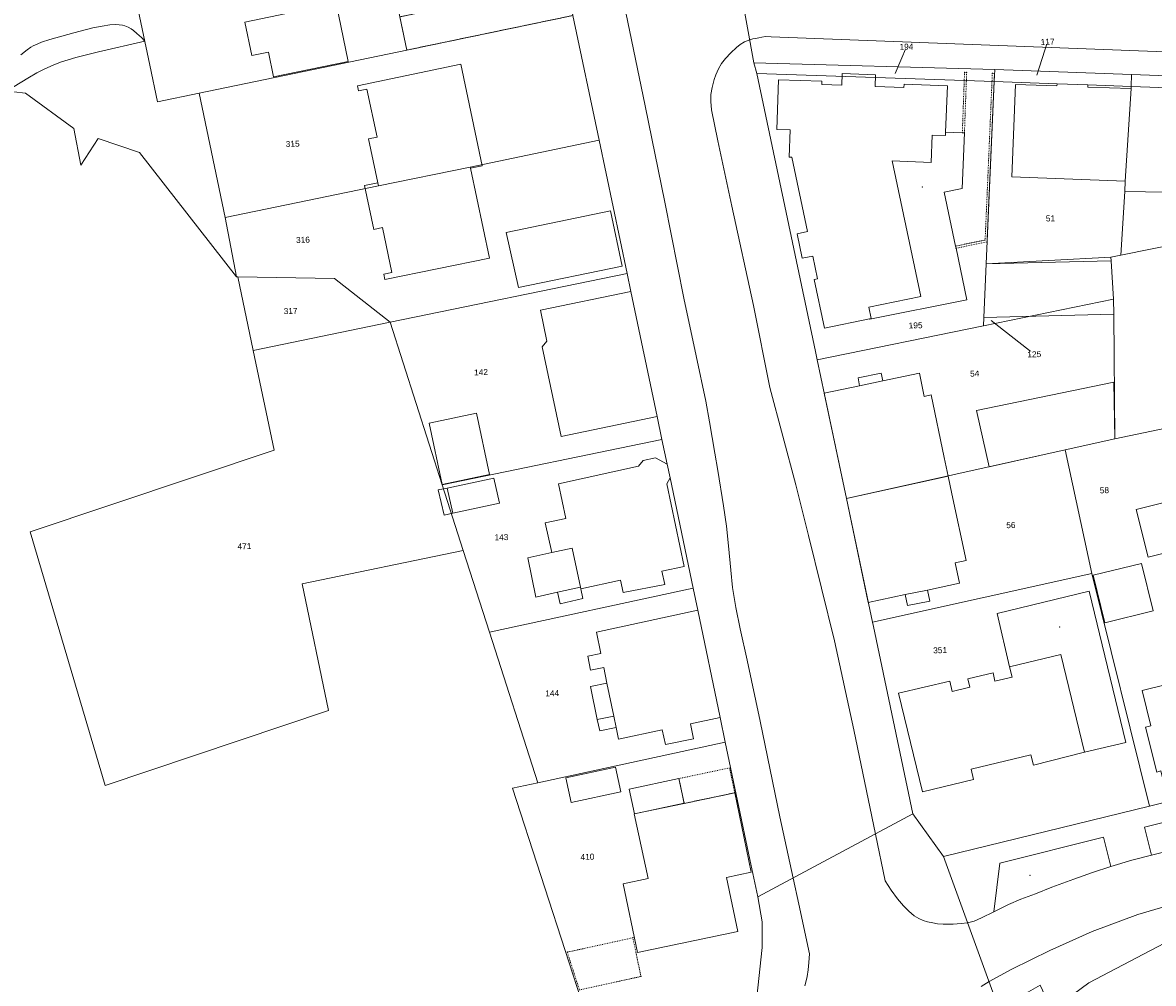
# Model space of a CAD drawing. Header units: millimetres. Extents: x -191 to 81095, y -508122 to 28741.
# Tile 172 of 251: x 4818 to 4950, y 10368 to 10481. Entities that reach past the tile are written whole.
import ezdxf

# ---------------------------------------------------------------- set-up
doc = ezdxf.new("R2010")
doc.units = ezdxf.units.MM
for name, pattern in [('VE22-087 DB - VST Hervest-Dorsten ALK VA2736$0$1', [0]), ('VE22-087 DB - VST Hervest-Dorsten ALK VA2736$0$2', [0.16, 0.06, -0.1]), ('VE22-087 DB - VST Hervest-Dorsten ALK VA2736$0$3', [0.26, 0.11, -0.15])]:
    doc.linetypes.add(name, pattern=pattern)
doc.layers.get('0').update_dxf_attribs({"color": 251})
for name, color, linetype, lineweight in [('VE22-087 DB - VST Hervest-Dorsten ALK VA2736$0$AX_Bauteil', 7, 'VE22-087 DB - VST Hervest-Dorsten ALK VA2736$0$1', 18), ('VE22-087 DB - VST Hervest-Dorsten ALK VA2736$0$AX_BesondererBauwerkspunkt', 7, 'VE22-087 DB - VST Hervest-Dorsten ALK VA2736$0$1', 18), ('VE22-087 DB - VST Hervest-Dorsten ALK VA2736$0$AX_BesondererBauwerkspunkt_G2300', 7, 'VE22-087 DB - VST Hervest-Dorsten ALK VA2736$0$1', 18), ('VE22-087 DB - VST Hervest-Dorsten ALK VA2736$0$AX_Flurstueck', 9, 'VE22-087 DB - VST Hervest-Dorsten ALK VA2736$0$1', 18), ('VE22-087 DB - VST Hervest-Dorsten ALK VA2736$0$AX_Gebaeude', 7, 'VE22-087 DB - VST Hervest-Dorsten ALK VA2736$0$1', 18), ('VE22-087 DB - VST Hervest-Dorsten ALK VA2736$0$AX_Gelaendekante', 7, 'VE22-087 DB - VST Hervest-Dorsten ALK VA2736$0$1', 18), ('VE22-087 DB - VST Hervest-Dorsten ALK VA2736$0$AX_SonstigesBauwerkOderSonstigeEinrichtung', 7, 'VE22-087 DB - VST Hervest-Dorsten ALK VA2736$0$1', 18), ('VE22-087 DB - VST Hervest-Dorsten ALK VA2736$0$AX_Strassenverkehr', 7, 'VE22-087 DB - VST Hervest-Dorsten ALK VA2736$0$1', 18), ('VE22-087 DB - VST Hervest-Dorsten ALK VA2736$0$AX_Strassenverkehrsanlage', 7, 'VE22-087 DB - VST Hervest-Dorsten ALK VA2736$0$1', 18), ('VE22-087 DB - VST Hervest-Dorsten ALK VA2736$0$AX_Vegetationsmerkmal', 7, 'VE22-087 DB - VST Hervest-Dorsten ALK VA2736$0$1', 18), ('VE22-087 DB - VST Hervest-Dorsten ALK VA2736$0$AX_Wald', 7, 'VE22-087 DB - VST Hervest-Dorsten ALK VA2736$0$1', 18), ('VE22-087 DB - VST Hervest-Dorsten ALK VA2736$0$AX_Weg', 7, 'VE22-087 DB - VST Hervest-Dorsten ALK VA2736$0$1', 18), ('VE22-087 DB - VST Hervest-Dorsten ALK VA2736$0$AX_Wohnbauflaeche', 7, 'VE22-087 DB - VST Hervest-Dorsten ALK VA2736$0$1', 18), ('VE22-087 DB - VST Hervest-Dorsten ALK VA2736$0$Flurgrenzen', 9, 'VE22-087 DB - VST Hervest-Dorsten ALK VA2736$0$1', 18)]:
    doc.layers.add(name, color=color, linetype=linetype, lineweight=lineweight)
doc.layers.add('XREF ALK Kataster', color=251, linetype='Continuous')
doc.styles.add('VE22-087 DB - VST Hervest-Dorsten ALK VA2736$0$0', font='arial.ttf')

# ---------------------------------------------------------------- blocks, each defined once
blk = doc.blocks.new('VE22-087 DB - VST Hervest-Dorsten ALK VA2736$0$99')
at = {"color": 0}
blk.add_point((0, 0), dxfattribs=at)
blk = doc.blocks.new('VE22-087 DB - VST Hervest-Dorsten ALK VA2736')
at = {"layer": 'VE22-087 DB - VST Hervest-Dorsten ALK VA2736$0$AX_Bauteil', "color": 7, "linetype": 'VE22-087 DB - VST Hervest-Dorsten ALK VA2736$0$1', "lineweight": 13, "ltscale": 0.5}
for points in [[(4918.46, 10439.85, 0), (4915.76, 10439.29, 0), (4915.95, 10438.36, 0), (4918.66, 10438.93, 0)], [(4882.16, 10419.25, 0), (4879.77, 10418.73, 0), (4876.94, 10418.11, 0), (4877.89, 10413.5, 0), (4880.42, 10414.07, 0), (4883.13, 10414.68, 0)], [(4883.13, 10414.68, 0), (4880.42, 10414.07, 0), (4880.73, 10412.7, 0), (4883.42, 10413.32, 0), (4883.17, 10414.48, 0)], [(4923.92, 10414.33, 0), (4921.31, 10413.79, 0), (4921.59, 10412.5, 0), (4924.19, 10413.04, 0)], [(4886.25, 10403.39, 0), (4884.31, 10402.99, 0), (4885.11, 10399.12, 0), (4887.05, 10399.52, 0)], [(4887.05, 10399.52, 0), (4885.11, 10399.12, 0), (4885.39, 10397.76, 0), (4887.32, 10398.16, 0)]]:
    blk.add_polyline3d(points, close=True, dxfattribs=at)
at = {"layer": 'VE22-087 DB - VST Hervest-Dorsten ALK VA2736$0$AX_Flurstueck', "linetype": 'VE22-087 DB - VST Hervest-Dorsten ALK VA2736$0$1', "lineweight": 13, "ltscale": 0.5}
for points in [[(4882.25, 10481.9, 0), (4885.33, 10467.22, 0), (4888.62, 10451.57, 0), (4889.06, 10449.46, 0), (4892.14, 10434.75, 0), (4892.71, 10432.05, 0), (4893.32, 10429.12, 0), (4893.66, 10427.52, 0), (4896.37, 10414.55, 0), (4896.91, 10411.96, 0), (4899.56, 10399.34, 0), (4900.16, 10396.46, 0), (4903.05, 10382.66, 0), (4903.98, 10378.25, 0), (4922.22, 10388, 0), (4917.57, 10410.06, 0), (4917.46, 10410.55, 0), (4914.4, 10425.08, 0), (4910.97, 10441.39, 0), (4910.76, 10442.37, 0), (4903.87, 10475.09, 0), (4903.53, 10476.33, 0), (4901.12, 10489.58, 0)], [(4952.22, 10389.46, 0), (4950.02, 10388.92, 0), (4925.8, 10382.98, 0), (4932.56, 10364.44, 0), (4933.76, 10361.15, 0), (4937.72, 10364.32, 0), (4938.53, 10364.92, 0), (4942.89, 10368.15, 0), (4954.19, 10374.05, 0)], [(4936.78, 10474.88, 0), (4938.05, 10478.81, 0)], [(4920.11, 10475.06, 0), (4921.45, 10478.23, 0)], [(4931.4, 10446.04, 0), (4936.48, 10442.06, 0)], [(4932.56, 10364.44, 0), (4925.8, 10382.98, 0), (4922.22, 10388, 0), (4903.98, 10378.25, 0), (4904.5, 10375.3, 0), (4904.49, 10372.29, 0), (4903.88, 10366.46, 0)], [(4954.19, 10374.05, 0), (4942.89, 10368.15, 0), (4938.53, 10364.92, 0), (4937.72, 10364.32, 0), (4933.76, 10361.15, 0), (4932.47, 10359.56, 0), (4931.55, 10357.73, 0), (4930.96, 10355.27, 0), (4931.34, 10350.69, 0), (4934.19, 10340.03, 0), (4939.75, 10324.95, 0), (4945.05, 10316.56, 0), (4946.2, 10315, 0), (4949.18, 10312.5, 0), (4954.11, 10309.04, 0)]]:
    blk.add_polyline3d(points, dxfattribs=at)
for points in [[(4833.42, 10471.73, 0), (4832.5, 10476.06, 0), (4827.89, 10497.99, 0), (4822.74, 10522.52, 0), (4768.43, 10524.77, 0), (4686.35, 10497.96, 0), (4602, 10475.66, 0), (4589.61, 10474.45, 0), (4612.28, 10404.55, 0), (4650.2, 10418.7, 0), (4741.89, 10450.19, 0), (4770.57, 10460.3, 0), (4770.99, 10460.46, 0), (4794.12, 10469.46, 0), (4809.64, 10473.69, 0), (4817.88, 10472.76, 0), (4823.57, 10468.61, 0), (4824.39, 10464.3, 0), (4826.43, 10467.43, 0), (4831.31, 10465.77, 0), (4842.71, 10451.16, 0), (4841.38, 10458.13, 0), (4838.31, 10472.75, 0)], [(4861.9, 10481.74, 0), (4857.18, 10504.17, 0), (4827.89, 10497.99, 0), (4832.5, 10476.06, 0), (4833.42, 10471.73, 0), (4838.31, 10472.75, 0), (4862.72, 10477.83, 0)], [(5011.52, 10485.15, 0), (4979.56, 10486.16, 0), (4950.49, 10487.09, 0), (4929.39, 10487.76, 0), (4909.93, 10488.37, 0), (4902.27, 10488.62, 0), (4901.12, 10489.58, 0), (4903.53, 10476.33, 0), (4931.83, 10475.54, 0), (4947.91, 10474.96, 0), (4961.77, 10474.46, 0), (4981.52, 10473.87, 0), (4996.81, 10473.42, 0), (5003, 10468.5, 0), (5007.95, 10446.33, 0), (5010.26, 10435.99, 0), (5011.89, 10428.68, 0), (5013.52, 10421.37, 0), (5016, 10410.23, 0), (5012.27, 10404.18, 0), (5033.68, 10409.41, 0), (5027.56, 10413.1, 0)], [(4881.43, 10485.81, 0), (4876.53, 10484.79, 0), (4861.9, 10481.74, 0), (4862.72, 10477.83, 0), (4882.25, 10481.9, 0)], [(4882.25, 10481.9, 0), (4862.72, 10477.83, 0), (4838.31, 10472.75, 0), (4841.38, 10458.13, 0), (4859.4, 10461.86, 0), (4870.16, 10464.08, 0), (4885.33, 10467.22, 0)], [(4931.83, 10475.54, 0), (4903.53, 10476.33, 0), (4903.87, 10475.09, 0), (4931.77, 10474.12, 0)], [(4930.82, 10452.7, 0), (4931.77, 10474.12, 0), (4903.87, 10475.09, 0), (4910.76, 10442.37, 0), (4910.97, 10441.39, 0), (4930.5, 10445.41, 0), (4930.54, 10446.37, 0)], [(4931.83, 10475.54, 0), (4931.77, 10474.12, 0), (4939.15, 10473.86, 0), (4942.78, 10473.73, 0), (4947.86, 10473.55, 0), (4947.91, 10474.96, 0)], [(4957.66, 10473.19, 0), (4961.71, 10473.05, 0), (4961.77, 10474.46, 0), (4947.91, 10474.96, 0), (4947.86, 10473.55, 0)], [(4824.39, 10464.3, 0), (4823.57, 10468.61, 0), (4817.88, 10472.76, 0), (4809.64, 10473.69, 0), (4794.12, 10469.46, 0), (4770.99, 10460.46, 0), (4816.67, 10323.27, 0), (4837.57, 10331.95, 0), (4885.12, 10360.21, 0), (4875.14, 10391.02, 0), (4878.1, 10391.66, 0), (4872.43, 10409.38, 0), (4869.36, 10418.98, 0), (4850.41, 10415.06, 0), (4853.53, 10400.16, 0), (4827.25, 10391.35, 0), (4818.44, 10421.16, 0), (4847.11, 10430.8, 0), (4844.65, 10442.51, 0), (4842.84, 10451.15, 0), (4842.71, 10451.16, 0), (4831.31, 10465.77, 0), (4826.43, 10467.43, 0)], [(4942.78, 10473.73, 0), (4939.15, 10473.86, 0), (4931.77, 10474.12, 0), (4930.82, 10452.7, 0), (4945.49, 10453.47, 0), (4946.64, 10453.7, 0), (4947.11, 10461.21, 0), (4947.18, 10462.43, 0), (4947.85, 10473.3, 0), (4947.86, 10473.55, 0)], [(4961.71, 10473.05, 0), (4957.66, 10473.19, 0), (4947.86, 10473.55, 0), (4947.85, 10473.3, 0), (4947.18, 10462.43, 0), (4947.11, 10461.21, 0), (4946.64, 10453.7, 0), (4960.99, 10456.62, 0)], [(4885.33, 10467.22, 0), (4870.16, 10464.08, 0), (4859.4, 10461.86, 0), (4841.38, 10458.13, 0), (4842.71, 10451.16, 0), (4842.84, 10451.15, 0), (4854.2, 10450.96, 0), (4860.77, 10445.83, 0), (4888.62, 10451.57, 0)], [(4946.64, 10453.7, 0), (4945.49, 10453.47, 0), (4945.52, 10453.05, 0), (4945.81, 10448.53, 0), (4945.83, 10446.77, 0), (4945.95, 10432.11, 0), (4954.57, 10433.93, 0), (4960.05, 10435.1, 0), (4960.99, 10456.62, 0)], [(4945.49, 10453.47, 0), (4930.82, 10452.7, 0), (4930.54, 10446.37, 0), (4930.5, 10445.41, 0), (4945.81, 10448.53, 0), (4945.52, 10453.05, 0)], [(4860.77, 10445.83, 0), (4854.2, 10450.96, 0), (4842.84, 10451.15, 0), (4844.65, 10442.51, 0)], [(4892.14, 10434.75, 0), (4889.06, 10449.46, 0), (4888.62, 10451.57, 0), (4860.77, 10445.83, 0), (4866.89, 10426.71, 0), (4892.71, 10432.05, 0)], [(4914.4, 10425.08, 0), (4940.1, 10430.81, 0), (4945.95, 10432.11, 0), (4945.83, 10446.77, 0), (4945.81, 10448.53, 0), (4930.5, 10445.41, 0), (4910.97, 10441.39, 0)], [(4866.89, 10426.71, 0), (4860.77, 10445.83, 0), (4844.65, 10442.51, 0), (4847.11, 10430.8, 0), (4818.44, 10421.16, 0), (4827.25, 10391.35, 0), (4853.53, 10400.16, 0), (4850.41, 10415.06, 0), (4869.36, 10418.98, 0)], [(4956.58, 10425.85, 0), (4954.8, 10432.96, 0), (4954.57, 10433.93, 0), (4945.95, 10432.11, 0), (4940.1, 10430.81, 0), (4943.24, 10416.26, 0), (4950.02, 10388.92, 0), (4952.22, 10389.46, 0), (4962.46, 10391.97, 0), (4964.89, 10392.56, 0), (4964.01, 10396.06, 0), (4963.33, 10398.81, 0), (4960.79, 10408.98, 0), (4958.98, 10416.25, 0), (4957.98, 10420.23, 0), (4957.16, 10423.52, 0)], [(4893.32, 10429.12, 0), (4892.71, 10432.05, 0), (4866.89, 10426.71, 0), (4869.36, 10418.98, 0), (4872.43, 10409.38, 0), (4896.37, 10414.55, 0), (4893.66, 10427.52, 0)], [(4940.1, 10430.81, 0), (4914.4, 10425.08, 0), (4917.46, 10410.55, 0), (4943.24, 10416.26, 0)], [(4950.02, 10388.92, 0), (4943.24, 10416.26, 0), (4917.46, 10410.55, 0), (4917.57, 10410.06, 0), (4922.22, 10388, 0), (4925.8, 10382.98, 0)], [(4899.56, 10399.34, 0), (4896.91, 10411.96, 0), (4896.37, 10414.55, 0), (4872.43, 10409.38, 0), (4878.1, 10391.66, 0), (4900.16, 10396.46, 0)], [(4904.5, 10375.3, 0), (4903.98, 10378.25, 0), (4903.05, 10382.66, 0), (4900.16, 10396.46, 0), (4878.1, 10391.66, 0), (4875.14, 10391.02, 0), (4885.12, 10360.21, 0), (4886.1, 10357.2, 0), (4903.88, 10366.46, 0), (4904.49, 10372.29, 0)]]:
    blk.add_polyline3d(points, close=True, dxfattribs=at)
at = {"layer": 'VE22-087 DB - VST Hervest-Dorsten ALK VA2736$0$AX_Gebaeude', "color": 7, "linetype": 'VE22-087 DB - VST Hervest-Dorsten ALK VA2736$0$1', "lineweight": 13, "ltscale": 0.5}
for points in [[(4854.42, 10483.33, 0), (4843.69, 10481.1, 0), (4844.5, 10477.2, 0), (4846.46, 10477.6, 0), (4847.06, 10474.67, 0), (4855.84, 10476.5, 0)], [(4859.23, 10467.6, 0), (4858.23, 10467.39, 0), (4859.32, 10462.22, 0), (4859.4, 10461.86, 0), (4870.16, 10464.08, 0), (4870.19, 10463.94, 0), (4871.59, 10464.22, 0), (4869.06, 10476.17, 0), (4856.92, 10473.63, 0), (4857.05, 10473.02, 0), (4858.03, 10473.22, 0)], [(4939.15, 10473.86, 0), (4939.14, 10473.61, 0), (4934.26, 10473.78, 0), (4933.85, 10462.92, 0), (4947.18, 10462.43, 0), (4947.85, 10473.3, 0), (4942.77, 10473.48, 0), (4942.78, 10473.73, 0)], [(4957.66, 10473.19, 0), (4947.86, 10473.55, 0), (4947.85, 10473.3, 0), (4947.18, 10462.43, 0), (4947.11, 10461.21, 0), (4956.9, 10461.05, 0), (4957.14, 10464.84, 0), (4957.71, 10464.82, 0), (4957.97, 10469.06, 0), (4957.41, 10469.09, 0)], [(4870.19, 10463.94, 0), (4870.16, 10464.08, 0), (4859.4, 10461.86, 0), (4859.32, 10462.22, 0), (4857.75, 10461.89, 0), (4858.86, 10456.74, 0), (4859.84, 10456.95, 0), (4860.97, 10451.68, 0), (4860, 10451.47, 0), (4860.13, 10450.84, 0), (4872.43, 10453.36, 0)], [(4886.67, 10458.91, 0), (4874.4, 10456.39, 0), (4875.83, 10449.91, 0), (4888.03, 10452.43, 0)], [(4930.82, 10452.7, 0), (4930.54, 10446.37, 0), (4945.83, 10446.77, 0), (4945.81, 10448.53, 0), (4945.52, 10453.05, 0)], [(4892.14, 10434.75, 0), (4889.06, 10449.46, 0), (4878.43, 10447.23, 0), (4879.19, 10443.62, 0), (4878.62, 10442.95, 0), (4880.88, 10432.39, 0)], [(4922.97, 10439.83, 0), (4918.66, 10438.93, 0), (4918.46, 10439.85, 0), (4915.76, 10439.29, 0), (4915.95, 10438.36, 0), (4911.79, 10437.48, 0), (4914.4, 10425.08, 0), (4926.36, 10427.74, 0), (4925.89, 10429.93, 0), (4924.36, 10437.28, 0), (4923.54, 10437.11, 0)], [(4870.91, 10435.13, 0), (4865.34, 10433.94, 0), (4866.88, 10426.73, 0), (4872.45, 10427.91, 0)], [(4895.33, 10417.11, 0), (4893.29, 10426.83, 0), (4893.66, 10427.52, 0), (4893.32, 10429.12, 0), (4891.96, 10429.89, 0), (4890.51, 10429.56, 0), (4889.94, 10428.92, 0), (4880.56, 10426.84, 0), (4881.42, 10422.76, 0), (4878.99, 10422.24, 0), (4879.77, 10418.73, 0), (4876.94, 10418.11, 0), (4877.89, 10413.5, 0), (4880.42, 10414.07, 0), (4880.73, 10412.7, 0), (4883.42, 10413.32, 0), (4883.17, 10414.48, 0), (4887.84, 10415.49, 0), (4888.15, 10414.03, 0), (4893.04, 10414.98, 0), (4892.7, 10416.54, 0)], [(4873.61, 10424.55, 0), (4872.93, 10427.49, 0), (4867.45, 10426.32, 0), (4868.13, 10423.37, 0)], [(4926.36, 10427.74, 0), (4914.4, 10425.08, 0), (4916.97, 10412.87, 0), (4921.31, 10413.79, 0), (4921.59, 10412.5, 0), (4924.19, 10413.04, 0), (4923.92, 10414.33, 0), (4927.69, 10415.13, 0), (4927.18, 10417.53, 0), (4928.46, 10417.79, 0), (4926.79, 10425.65, 0)], [(4867.45, 10426.32, 0), (4866.4, 10426.1, 0), (4867.1, 10423.15, 0), (4868.13, 10423.37, 0)], [(4956.58, 10425.85, 0), (4948.46, 10423.82, 0), (4949.87, 10418.2, 0), (4957.98, 10420.23, 0), (4957.16, 10423.52, 0)], [(4949.07, 10417.47, 0), (4943.4, 10416.08, 0), (4944.79, 10410.49, 0), (4950.47, 10411.87, 0)], [(4947.24, 10396.41, 0), (4942.92, 10414.21, 0), (4932.1, 10411.57, 0), (4933.58, 10405.31, 0), (4939.59, 10406.75, 0), (4942.37, 10395.26, 0)], [(4950.18, 10398.37, 0), (4949.57, 10398.22, 0), (4950.87, 10392.93, 0), (4951.34, 10393.06, 0), (4952.22, 10389.46, 0), (4962.46, 10391.97, 0), (4959.25, 10404.99, 0), (4958.79, 10404.88, 0), (4956.82, 10412.88, 0), (4952.44, 10411.8, 0), (4954.41, 10403.81, 0), (4949.15, 10402.51, 0)], [(4899.56, 10399.34, 0), (4896.91, 10411.96, 0), (4885.01, 10409.39, 0), (4885.53, 10406.87, 0), (4883.98, 10406.55, 0), (4884.32, 10404.91, 0), (4885.87, 10405.23, 0), (4886.25, 10403.39, 0), (4884.31, 10402.99, 0), (4885.11, 10399.12, 0), (4885.39, 10397.76, 0), (4887.32, 10398.16, 0), (4887.6, 10396.81, 0), (4892.75, 10397.9, 0), (4893.12, 10396.15, 0), (4896.43, 10396.85, 0), (4896.06, 10398.6, 0)], [(4887.87, 10390.6, 0), (4887.25, 10393.5, 0), (4881.4, 10392.24, 0), (4882.02, 10389.35, 0)], [(4894.71, 10392.16, 0), (4888.85, 10390.91, 0), (4889.47, 10388.02, 0), (4895.31, 10389.26, 0)], [(4889.85, 10371.69, 0), (4901.64, 10374.18, 0), (4900.31, 10380.53, 0), (4903.21, 10381.14, 0), (4901.27, 10390.49, 0), (4895.32, 10389.24, 0), (4889.46, 10388, 0), (4891.07, 10380.42, 0), (4888.14, 10379.79, 0)]]:
    blk.add_polyline3d(points, close=True, dxfattribs=at)
at = {"layer": 'VE22-087 DB - VST Hervest-Dorsten ALK VA2736$0$AX_Gelaendekante', "color": 18, "linetype": 'VE22-087 DB - VST Hervest-Dorsten ALK VA2736$0$1', "lineweight": 13, "ltscale": 0.5, "true_color": 0x520000}
for points in [[(4817.36, 10477.28, 0), (4818.1, 10477.87, 0), (4818.53, 10478.17, 0), (4818.8, 10478.33, 0), (4819.33, 10478.58, 0), (4819.78, 10478.76, 0), (4820.76, 10479.07, 0), (4823.56, 10479.87, 0), (4825.8, 10480.43, 0), (4826.92, 10480.66, 0), (4827.79, 10480.79, 0), (4828.43, 10480.84, 0), (4828.91, 10480.82, 0), (4829.31, 10480.76, 0), (4829.57, 10480.68, 0), (4829.95, 10480.53, 0), (4830.3, 10480.33, 0), (4830.59, 10480.13, 0), (4830.98, 10479.8, 0), (4831.51, 10479.3, 0), (4831.91, 10478.89, 0)], [(4831.91, 10478.89, 0), (4826.49, 10477.62, 0), (4823.79, 10476.94, 0), (4822.91, 10476.69, 0), (4821.99, 10476.4, 0), (4821.14, 10476.07, 0), (4820.17, 10475.63, 0), (4819.22, 10475.14, 0), (4818.15, 10474.53, 0), (4815.65, 10473.01, 0), (4809.64, 10473.69, 0), (4794.12, 10469.46, 0), (4770.99, 10460.46, 0), (4770.57, 10460.3, 0), (4741.89, 10450.19, 0), (4693.69, 10433.64, 0)]]:
    blk.add_polyline3d(points, dxfattribs=at)
at = {"layer": 'VE22-087 DB - VST Hervest-Dorsten ALK VA2736$0$AX_SonstigesBauwerkOderSonstigeEinrichtung', "color": 7, "linetype": 'VE22-087 DB - VST Hervest-Dorsten ALK VA2736$0$3', "lineweight": 13, "ltscale": 0.5}
for points in [[(4931.55, 10475.1, 0), (4930.7, 10455.49, 0), (4927.23, 10454.78, 0), (4927.28, 10454.53, 0), (4930.92, 10455.28, 0), (4931.8, 10475.09, 0)], [(4928.28, 10475.22, 0), (4928.02, 10468.11, 0), (4928.27, 10468.11, 0), (4928.53, 10475.21, 0)], [(4900.66, 10393.42, 0), (4894.71, 10392.16, 0), (4895.31, 10389.26, 0), (4895.32, 10389.24, 0), (4901.27, 10390.49, 0)], [(4890.24, 10368.89, 0), (4889.29, 10373.44, 0), (4881.58, 10371.75, 0), (4883.01, 10367.31, 0)]]:
    blk.add_polyline3d(points, close=True, dxfattribs=at)
at = {"layer": 'VE22-087 DB - VST Hervest-Dorsten ALK VA2736$0$AX_Strassenverkehr', "color": 253, "linetype": 'VE22-087 DB - VST Hervest-Dorsten ALK VA2736$0$1', "lineweight": 13, "ltscale": 0.5, "true_color": 0x999999}
for points in [[(4961.75, 10386.05, 0), (4960.91, 10389.32, 0), (4949.44, 10386.46, 0), (4950.27, 10383.15, 0)], [(4960.91, 10389.32, 0), (4961.75, 10386.05, 0), (4950.27, 10383.15, 0), (4949.44, 10386.46, 0)], [(4945.49, 10381.81, 0), (4944.63, 10385.26, 0), (4932.42, 10382.22, 0), (4931.71, 10376.51, 0), (4932.43, 10376.84, 0), (4933.45, 10377.35, 0), (4934.9, 10377.99, 0), (4936.64, 10378.62, 0), (4938.54, 10379.4, 0), (4941.13, 10380.34, 0), (4943.32, 10381.12, 0)], [(4944.63, 10385.26, 0), (4945.49, 10381.81, 0), (4943.32, 10381.12, 0), (4941.13, 10380.34, 0), (4938.54, 10379.4, 0), (4936.64, 10378.62, 0), (4934.9, 10377.99, 0), (4933.45, 10377.35, 0), (4932.43, 10376.84, 0), (4931.71, 10376.51, 0), (4932.42, 10382.22, 0)]]:
    blk.add_polyline3d(points, close=True, dxfattribs=at)
at = {"layer": 'VE22-087 DB - VST Hervest-Dorsten ALK VA2736$0$AX_Strassenverkehrsanlage', "color": 7, "linetype": 'VE22-087 DB - VST Hervest-Dorsten ALK VA2736$0$1', "lineweight": 13, "ltscale": 0.5, "true_color": 0xf7f7f0}
for points in [[(4917.81, 10385.64, 0), (4915.26, 10397.89, 0), (4913, 10408.37, 0), (4909.92, 10420.73, 0), (4908.43, 10426.72, 0), (4905.41, 10438.14, 0), (4903.47, 10447.8, 0), (4900.93, 10459.47, 0), (4899.27, 10467.15, 0), (4898.52, 10470.8, 0), (4898.45, 10471.8, 0), (4898.47, 10472.62, 0), (4898.6, 10473.44, 0), (4898.84, 10474.36, 0), (4899.04, 10474.93, 0), (4899.34, 10475.61, 0), (4899.72, 10476.24, 0), (4900.19, 10476.85, 0), (4900.81, 10477.51, 0), (4901.47, 10478.13, 0), (4901.91, 10478.49, 0), (4902.41, 10478.8, 0), (4902.71, 10478.93, 0), (4903.04, 10479.04, 0)], [(4928.64, 10375.19, 0), (4929.41, 10375.41, 0), (4930.27, 10375.79, 0), (4931.71, 10376.51, 0), (4932.43, 10376.84, 0), (4933.45, 10377.35, 0), (4934.9, 10377.99, 0), (4936.64, 10378.62, 0), (4938.54, 10379.4, 0), (4941.13, 10380.34, 0), (4943.32, 10381.12, 0), (4945.49, 10381.81, 0), (4947.94, 10382.55, 0), (4950.27, 10383.15, 0), (4961.75, 10386.05, 0)], [(4917.81, 10385.64, 0), (4918.94, 10380.12, 0), (4919.65, 10379.04, 0), (4920.4, 10378.03, 0), (4921.1, 10377.2, 0), (4921.73, 10376.56, 0), (4922.36, 10376.04, 0), (4922.92, 10375.69, 0), (4923.4, 10375.47, 0), (4923.91, 10375.3, 0), (4924.55, 10375.18, 0), (4925.11, 10375.08, 0), (4925.76, 10375.04, 0), (4926.26, 10375.04, 0), (4926.96, 10375.06, 0), (4927.88, 10375.11, 0), (4928.64, 10375.19, 0)], [(4909.51, 10367.79, 0), (4909.63, 10368.22, 0), (4909.78, 10368.9, 0), (4909.9, 10369.69, 0), (4909.99, 10370.54, 0), (4910.07, 10371.56, 0), (4908.79, 10377.39, 0), (4908.12, 10380.47, 0)], [(4930.25, 10367.72, 0), (4931.16, 10368.29, 0)]]:
    blk.add_polyline3d(points, dxfattribs=at)
at = {"layer": 'VE22-087 DB - VST Hervest-Dorsten ALK VA2736$0$AX_Vegetationsmerkmal', "color": 7, "linetype": 'VE22-087 DB - VST Hervest-Dorsten ALK VA2736$0$1', "lineweight": 13, "ltscale": 0.5}
for points in [[(4960.91, 10389.32, 0), (4949.44, 10386.46, 0), (4950.27, 10383.15, 0), (4961.75, 10386.05, 0)], [(4944.63, 10385.26, 0), (4932.42, 10382.22, 0), (4931.71, 10376.51, 0), (4932.43, 10376.84, 0), (4933.45, 10377.35, 0), (4934.9, 10377.99, 0), (4936.64, 10378.62, 0), (4938.54, 10379.4, 0), (4941.13, 10380.34, 0), (4943.32, 10381.12, 0), (4945.49, 10381.81, 0)]]:
    blk.add_polyline3d(points, close=True, dxfattribs=at)
at = {"layer": 'VE22-087 DB - VST Hervest-Dorsten ALK VA2736$0$AX_Weg', "color": 7, "linetype": 'VE22-087 DB - VST Hervest-Dorsten ALK VA2736$0$2', "lineweight": 13, "ltscale": 0.5}
blk.add_polyline3d([(4882.25, 10481.9, 0), (4881.43, 10485.81, 0), (4876.53, 10484.79, 0), (4861.9, 10481.74, 0), (4862.72, 10477.83, 0)], close=True, dxfattribs=at)
at = {"layer": 'VE22-087 DB - VST Hervest-Dorsten ALK VA2736$0$AX_BesondererBauwerkspunkt', "color": 7, "xscale": 0.5, "yscale": 0.5, "zscale": 0.5}
for p, rotation in [((4928.28, 10475.22), 1.589562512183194), ((4928.53, 10475.21), 1.589562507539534), ((4931.55, 10475.1), 1.58956247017), ((4931.8, 10475.09), 1.589562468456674), ((4928.02, 10468.11), 1.589561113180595), ((4927.23, 10454.78), 1.589558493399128), ((4930.7, 10455.49), 1.589558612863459), ((4930.92, 10455.28), 1.589558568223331), ((4927.28, 10454.53), 1.589558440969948)]:
    blk.add_blockref('VE22-087 DB - VST Hervest-Dorsten ALK VA2736$0$99', p, dxfattribs=dict(at, rotation=rotation))
at = {"layer": 'VE22-087 DB - VST Hervest-Dorsten ALK VA2736$0$AX_BesondererBauwerkspunkt_G2300', "color": 7, "xscale": 0.5, "yscale": 0.5, "zscale": 0.5}
for p, rotation in [((4889.29, 10373.44), 1.589542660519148), ((4881.58, 10371.75), 1.589542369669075), ((4890.24, 10368.89), 1.589541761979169)]:
    blk.add_blockref('VE22-087 DB - VST Hervest-Dorsten ALK VA2736$0$99', p, dxfattribs=dict(at, rotation=rotation))
at = {"layer": 'VE22-087 DB - VST Hervest-Dorsten ALK VA2736$0$AX_Gebaeude', "color": 7, "xscale": 0.5, "yscale": 0.5, "zscale": 0.5}
for p, rotation in [((4923.31, 10461.74), 1.589559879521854), ((4939.45, 10409.99), 1.58954959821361)]:
    blk.add_blockref('VE22-087 DB - VST Hervest-Dorsten ALK VA2736$0$99', p, dxfattribs=dict(at, rotation=rotation))
at = {"layer": 'VE22-087 DB - VST Hervest-Dorsten ALK VA2736$0$AX_Vegetationsmerkmal', "color": 7, "xscale": 0.5, "yscale": 0.5, "zscale": 0.5, "rotation": 1.589543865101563}
blk.add_blockref('VE22-087 DB - VST Hervest-Dorsten ALK VA2736$0$99', (4935.96, 10380.79), dxfattribs=at)
at = {"layer": 'VE22-087 DB - VST Hervest-Dorsten ALK VA2736$0$AX_Flurstueck', "char_height": 0.7, "attachment_point": 2, "style": 'VE22-087 DB - VST Hervest-Dorsten ALK VA2736$0$0', "bg_fill": 3, "box_fill_scale": 1, "bg_fill_color": 256, "bg_fill_transparency": 0}
for s, insert, rotation in [('117', (4938.04, 10479.16), 1.5896), ('194', (4921.44, 10478.58), 1.5896), ('315', (4849.29, 10467.16), 1.5896), ('51', (4938.37, 10458.39), 1.5896), ('316', (4850.5, 10455.87), 1.5896), ('317', (4849.05, 10447.5), 1.5896), ('195', (4922.52, 10445.81), 1.5896), ('125', (4936.47, 10442.41), 1.5896), ('142', (4871.43, 10440.3), 1.5896), ('54', (4929.46, 10440.14), 1.5896), ('58', (4944.71, 10426.42), 1.5896), ('56', (4933.72, 10422.32), 1.5896), ('143', (4873.83, 10420.89), 1.5896), ('471', (4843.62, 10419.84), 1.5896), ('351', (4925.4, 10407.61), 1.5895), ('144', (4879.8, 10402.55), 1.5895), ('410', (4883.94, 10383.31), 1.5895)]:
    blk.add_mtext(s, dxfattribs=dict(at, insert=insert, rotation=rotation))
at = {"layer": 'VE22-087 DB - VST Hervest-Dorsten ALK VA2736$0$AX_Gebaeude', "color": 7, "linetype": 'VE22-087 DB - VST Hervest-Dorsten ALK VA2736$0$1', "lineweight": 13, "ltscale": 0.5}
for points in [[(4909.19, 10453.36, 0), (4910.43, 10453.61, 0), (4911, 10450.94, 0), (4910.61, 10450.85, 0), (4911.82, 10445.13, 0), (4917.12, 10446.22, 0), (4917.29, 10446.26, 0), (4917.02, 10447.6, 0), (4923.14, 10448.87, 0), (4919.76, 10464.79, 0), (4924.36, 10464.62, 0), (4924.47, 10467.83, 0), (4926.05, 10467.77, 0), (4926.06, 10468.18, 0), (4926.26, 10473.64, 0), (4921.17, 10473.83, 0), (4921.15, 10473.43, 0), (4917.78, 10473.54, 0), (4917.83, 10474.94, 0), (4913.9, 10475.09, 0), (4913.85, 10473.7, 0), (4911.5, 10473.77, 0), (4911.52, 10474.17, 0), (4906.42, 10474.35, 0), (4906.21, 10468.49, 0), (4907.77, 10468.44, 0), (4907.66, 10465.25, 0), (4907.98, 10465.24, 0), (4909.83, 10456.49, 0), (4908.61, 10456.23, 0)], [(4928.55, 10448.48, 0), (4927.28, 10454.53, 0), (4927.23, 10454.78, 0), (4925.9, 10461.11, 0), (4928.02, 10461.55, 0), (4928.27, 10468.11, 0), (4928.02, 10468.11, 0), (4926.06, 10468.18, 0), (4926.05, 10467.77, 0), (4924.47, 10467.83, 0), (4924.36, 10464.62, 0), (4919.76, 10464.79, 0), (4923.14, 10448.87, 0), (4917.02, 10447.6, 0), (4917.29, 10446.26, 0), (4917.12, 10446.22, 0), (4917.13, 10446.17, 0)], [(4931.18, 10428.82, 0), (4940.1, 10430.81, 0), (4945.95, 10432.11, 0), (4945.83, 10438.76, 0), (4929.69, 10435.45, 0)], [(4936.08, 10394.96, 0), (4936.38, 10393.72, 0), (4942.39, 10395.26, 0), (4942.37, 10395.26, 0), (4939.59, 10406.75, 0), (4933.58, 10405.31, 0), (4933.87, 10404.1, 0), (4931.86, 10403.62, 0), (4931.63, 10404.61, 0), (4928.67, 10403.91, 0), (4928.9, 10402.91, 0), (4926.83, 10402.42, 0), (4926.54, 10403.63, 0), (4920.53, 10402.19, 0), (4923.34, 10390.6, 0), (4929.35, 10392.04, 0), (4929.05, 10393.27, 0)]]:
    blk.add_polyline3d(points, close=True, dxfattribs=at)
at = {"layer": 'VE22-087 DB - VST Hervest-Dorsten ALK VA2736$0$AX_Strassenverkehr', "color": 253, "linetype": 'VE22-087 DB - VST Hervest-Dorsten ALK VA2736$0$1', "lineweight": 13, "ltscale": 0.5, "true_color": 0x999999}
for points in [[(4882.25, 10481.9, 0), (4885.33, 10467.22, 0), (4888.62, 10451.57, 0), (4889.06, 10449.46, 0), (4892.14, 10434.75, 0), (4892.71, 10432.05, 0), (4893.32, 10429.12, 0), (4893.66, 10427.52, 0), (4896.37, 10414.55, 0), (4896.91, 10411.96, 0), (4899.56, 10399.34, 0), (4900.16, 10396.46, 0), (4903.05, 10382.66, 0), (4903.98, 10378.25, 0), (4922.22, 10388, 0), (4917.57, 10410.06, 0), (4917.46, 10410.55, 0), (4914.4, 10425.08, 0), (4910.97, 10441.39, 0), (4910.76, 10442.37, 0), (4903.87, 10475.09, 0), (4903.53, 10476.33, 0), (4901.12, 10489.58, 0)], [(4952.22, 10389.46, 0), (4950.02, 10388.92, 0), (4925.8, 10382.98, 0), (4932.56, 10364.44, 0), (4932.87, 10364.82, 0), (4933.44, 10365.38, 0), (4934.02, 10365.85, 0), (4934.71, 10366.39, 0), (4935.51, 10366.91, 0), (4936.33, 10367.39, 0), (4937.17, 10367.85, 0), (4938.53, 10364.92, 0), (4942.89, 10368.15, 0), (4954.19, 10374.05, 0)], [(4950.49, 10487.09, 0), (4929.39, 10487.76, 0), (4909.93, 10488.37, 0), (4902.27, 10488.62, 0), (4901.12, 10489.58, 0), (4903.53, 10476.33, 0), (4931.83, 10475.54, 0), (4931.77, 10474.12, 0), (4939.15, 10473.86, 0), (4942.78, 10473.73, 0), (4947.86, 10473.55, 0), (4957.66, 10473.19, 0)], [(4932.56, 10364.44, 0), (4925.8, 10382.98, 0), (4922.22, 10388, 0), (4903.98, 10378.25, 0), (4904.5, 10375.3, 0), (4904.49, 10372.29, 0), (4903.88, 10366.46, 0)]]:
    blk.add_polyline3d(points, dxfattribs=at)
at = {"layer": 'VE22-087 DB - VST Hervest-Dorsten ALK VA2736$0$AX_Strassenverkehrsanlage', "color": 7, "linetype": 'VE22-087 DB - VST Hervest-Dorsten ALK VA2736$0$1', "lineweight": 13, "ltscale": 0.5, "true_color": 0xf7f7f0}
for points in [[(4888.23, 10483.39, 0), (4890.73, 10471.29, 0), (4893.03, 10459.94, 0), (4895.28, 10448.66, 0), (4896.73, 10441.86, 0), (4897.85, 10436.53, 0), (4898.31, 10434.11, 0), (4898.93, 10430.42, 0), (4899.29, 10428.38, 0), (4899.95, 10424.25, 0), (4900.29, 10421.86, 0), (4900.55, 10419.54, 0), (4900.8, 10416.66, 0), (4901.02, 10414.62, 0), (4901.39, 10412.27, 0), (4901.91, 10409.76, 0), (4902.74, 10406.09, 0), (4904.27, 10398.92, 0), (4906.56, 10387.68, 0), (4908.12, 10380.47, 0)], [(4931.16, 10368.29, 0), (4933.83, 10369.74, 0), (4938.3, 10371.95, 0), (4943.3, 10374.17, 0), (4948.65, 10376.18, 0), (4955.69, 10378.24, 0)], [(4903.04, 10479.04, 0), (4903.38, 10479.14, 0), (4903.72, 10479.21, 0), (4904.08, 10479.29, 0), (4904.47, 10479.35, 0), (4904.9, 10479.41, 0), (4905.53, 10479.4, 0), (5001.18, 10475.73, 0), (5001.79, 10475.73, 0), (5002.39, 10475.69, 0), (5002.91, 10475.66, 0), (5003.35, 10475.57, 0), (5003.67, 10475.45, 0), (5004.02, 10475.25, 0), (5004.29, 10475.06, 0), (5004.63, 10474.76, 0), (5004.85, 10474.52, 0), (5005.1, 10474.26, 0), (5005.23, 10474.02, 0), (5005.41, 10473.47, 0), (5020.49, 10406.19, 0)]]:
    blk.add_polyline3d(points, dxfattribs=at)
at = {"layer": 'VE22-087 DB - VST Hervest-Dorsten ALK VA2736$0$AX_Wald', "color": 3, "linetype": 'VE22-087 DB - VST Hervest-Dorsten ALK VA2736$0$1', "lineweight": 13, "ltscale": 0.5, "true_color": 0x00ff00}
blk.add_polyline3d([(4885.12, 10360.21, 0), (4875.14, 10391.02, 0), (4878.1, 10391.66, 0), (4872.43, 10409.38, 0), (4869.36, 10418.98, 0), (4850.41, 10415.06, 0), (4853.53, 10400.16, 0), (4827.25, 10391.35, 0), (4818.44, 10421.16, 0), (4847.11, 10430.8, 0), (4844.65, 10442.51, 0), (4842.84, 10451.15, 0), (4842.71, 10451.16, 0), (4841.38, 10458.13, 0), (4838.31, 10472.75, 0), (4833.42, 10471.73, 0), (4832.5, 10476.06, 0), (4827.89, 10497.99, 0)], dxfattribs=at)
at = {"layer": 'VE22-087 DB - VST Hervest-Dorsten ALK VA2736$0$AX_Wohnbauflaeche', "color": 253, "linetype": 'VE22-087 DB - VST Hervest-Dorsten ALK VA2736$0$1', "lineweight": 13, "ltscale": 0.5, "true_color": 0x999999}
for points in [[(4827.89, 10497.99, 0), (4832.5, 10476.06, 0), (4833.42, 10471.73, 0), (4838.31, 10472.75, 0), (4841.38, 10458.13, 0), (4842.71, 10451.16, 0), (4842.84, 10451.15, 0), (4844.65, 10442.51, 0), (4860.77, 10445.83, 0), (4866.89, 10426.71, 0), (4869.36, 10418.98, 0), (4872.43, 10409.38, 0), (4878.1, 10391.66, 0), (4875.14, 10391.02, 0), (4885.12, 10360.21, 0)], [(4903.88, 10366.46, 0), (4904.49, 10372.29, 0), (4904.5, 10375.3, 0), (4903.98, 10378.25, 0), (4903.05, 10382.66, 0), (4900.16, 10396.46, 0), (4899.56, 10399.34, 0), (4896.91, 10411.96, 0), (4896.37, 10414.55, 0), (4893.66, 10427.52, 0), (4893.32, 10429.12, 0), (4892.71, 10432.05, 0), (4892.14, 10434.75, 0), (4889.06, 10449.46, 0), (4888.62, 10451.57, 0), (4885.33, 10467.22, 0), (4882.25, 10481.9, 0), (4862.72, 10477.83, 0), (4861.9, 10481.74, 0)], [(4957.66, 10473.19, 0), (4947.86, 10473.55, 0), (4942.78, 10473.73, 0), (4939.15, 10473.86, 0), (4931.77, 10474.12, 0), (4931.83, 10475.54, 0), (4903.53, 10476.33, 0), (4903.87, 10475.09, 0), (4910.76, 10442.37, 0), (4910.97, 10441.39, 0), (4914.4, 10425.08, 0), (4917.46, 10410.55, 0), (4917.57, 10410.06, 0), (4922.22, 10388, 0), (4925.8, 10382.98, 0), (4950.02, 10388.92, 0), (4952.22, 10389.46, 0)]]:
    blk.add_polyline3d(points, dxfattribs=at)
blk.add_polyline3d([(4869.36, 10418.98, 0), (4866.89, 10426.71, 0), (4860.77, 10445.83, 0), (4844.65, 10442.51, 0), (4847.11, 10430.8, 0), (4818.44, 10421.16, 0), (4827.25, 10391.35, 0), (4853.53, 10400.16, 0), (4850.41, 10415.06, 0)], close=True, dxfattribs=at)
at = {"layer": 'VE22-087 DB - VST Hervest-Dorsten ALK VA2736$0$Flurgrenzen', "ltscale": 0.5}
for points in [[(4903.88, 10366.46, 0), (4904.49, 10372.29, 0), (4904.5, 10375.3, 0), (4903.98, 10378.25, 0), (4922.22, 10388, 0), (4917.57, 10410.06, 0), (4917.46, 10410.55, 0), (4914.4, 10425.08, 0), (4910.97, 10441.39, 0), (4910.76, 10442.37, 0), (4903.87, 10475.09, 0), (4903.53, 10476.33, 0), (4901.12, 10489.58, 0), (4898.37, 10502.88, 0), (4896.89, 10510.06, 0), (4895.4, 10517.25, 0), (4892.4, 10531.8, 0), (4892.01, 10533.55, 0), (4890.89, 10538.48, 0), (4888.78, 10550.96, 0), (4879.47, 10594.04, 0)], [(4879.47, 10594.04, 0), (4888.78, 10550.96, 0), (4890.89, 10538.48, 0), (4892.01, 10533.55, 0), (4892.4, 10531.8, 0), (4895.4, 10517.25, 0), (4896.89, 10510.06, 0), (4898.37, 10502.88, 0), (4901.12, 10489.58, 0), (4903.53, 10476.33, 0), (4903.87, 10475.09, 0), (4910.76, 10442.37, 0), (4910.97, 10441.39, 0), (4914.4, 10425.08, 0), (4917.46, 10410.55, 0), (4917.57, 10410.06, 0), (4922.22, 10388, 0), (4925.8, 10382.98, 0), (4932.56, 10364.44, 0)], [(4932.56, 10364.44, 0), (4925.8, 10382.98, 0), (4922.22, 10388, 0), (4903.98, 10378.25, 0), (4904.5, 10375.3, 0), (4904.49, 10372.29, 0), (4903.88, 10366.46, 0)]]:
    blk.add_polyline3d(points, dxfattribs=at)

msp = doc.modelspace()

# ---------------------------------------------------------------- block references
at = {"layer": 'XREF ALK Kataster', "color": 251}
msp.add_blockref('VE22-087 DB - VST Hervest-Dorsten ALK VA2736', (0, 0), dxfattribs=at)

doc.saveas('drawing.dxf')
